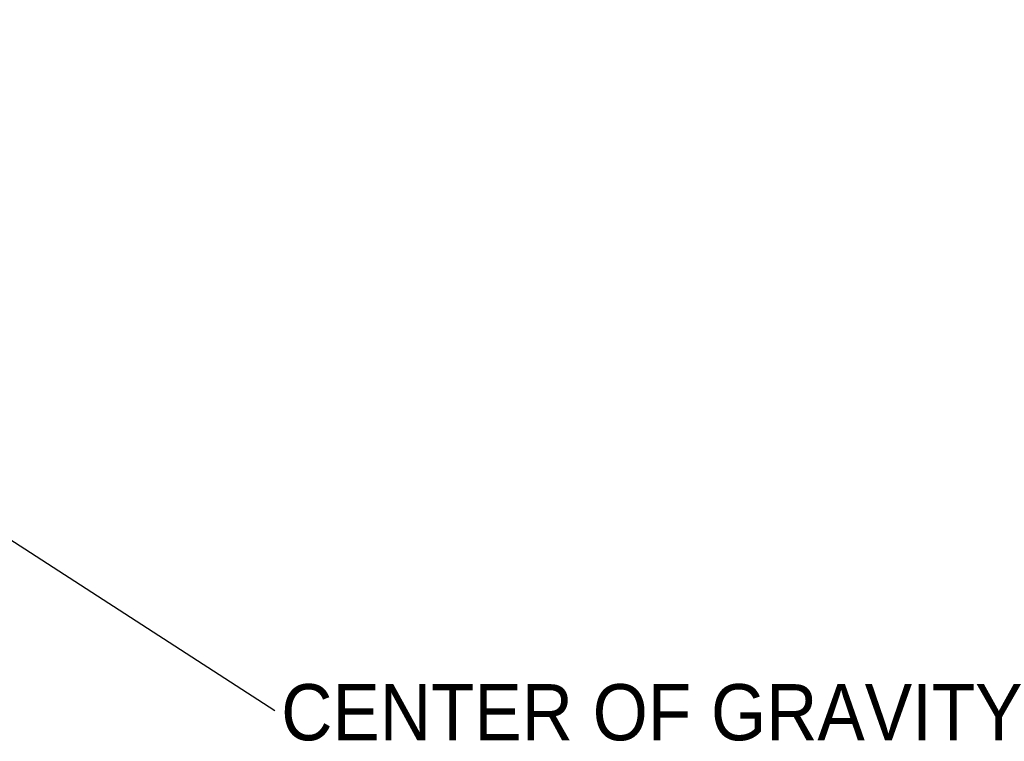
# Model space of a CAD drawing. Header units: millimetres. Extents: x 3925 to 5043, y -86 to 778.
# Tile 199 of 256: x 4389 to 4477, y 479 to 543. Entities that reach past the tile are written whole.
import ezdxf

# ---------------------------------------------------------------- set-up
doc = ezdxf.new("R2010")
doc.units = ezdxf.units.MM
doc.header["$LTSCALE"] = 46.255
doc.layers.get('0').update_dxf_attribs({"linetype": 'CONTINUOUS'})
doc.styles.add('SLDTEXTSTYLE2', font='arial.ttf')
doc.styles.get("Standard").update_dxf_attribs({"font": 'txt', "width": 0.7})
doc.dimstyles.new('SLDDIMSTYLE6', dxfattribs={"dimtxt": 0.18, "dimasz": 4.572, "dimexe": 0, "dimexo": 0.0625, "dimgap": 0, "dimtad": 0, "dimtih": 1, "dimtoh": 1, "dimdec": 0, "dimrnd": 1e-09, "dimzin": 0, "dimdsep": 46, "dimtxsty": 'STANDARD', "dimsah": 1, "dimcen": 0.09, "dimadec": 0, "dimazin": 0, "dimtfac": 4.572, "dimtdec": 0, "dimtofl": 0, "dimtmove": 0, "dimatfit": 3, "dimfxl": 1, "dimfrac": 2, "dimtolj": 1, "dimtzin": 0, "dimarcsym": 0})

msp = doc.modelspace()

# ---------------------------------------------------------------- texts
at = {"color": 2, "linetype": 'Continuous', "lineweight": 0, "insert": (4412.736, 484.2551), "char_height": 5, "attachment_point": 1, "style": 'SLDTEXTSTYLE2'}
msp.add_mtext('CENTER OF GRAVITY', dxfattribs=at)

# ---------------------------------------------------------------- leaders
at = {"color": 2, "linetype": 'Continuous', "lineweight": 0}
msp.add_leader([(4316.9463, 543.4088), (4412.2068, 481.9042)], dimstyle='SLDDIMSTYLE6', dxfattribs=at)

doc.saveas('drawing.dxf')
